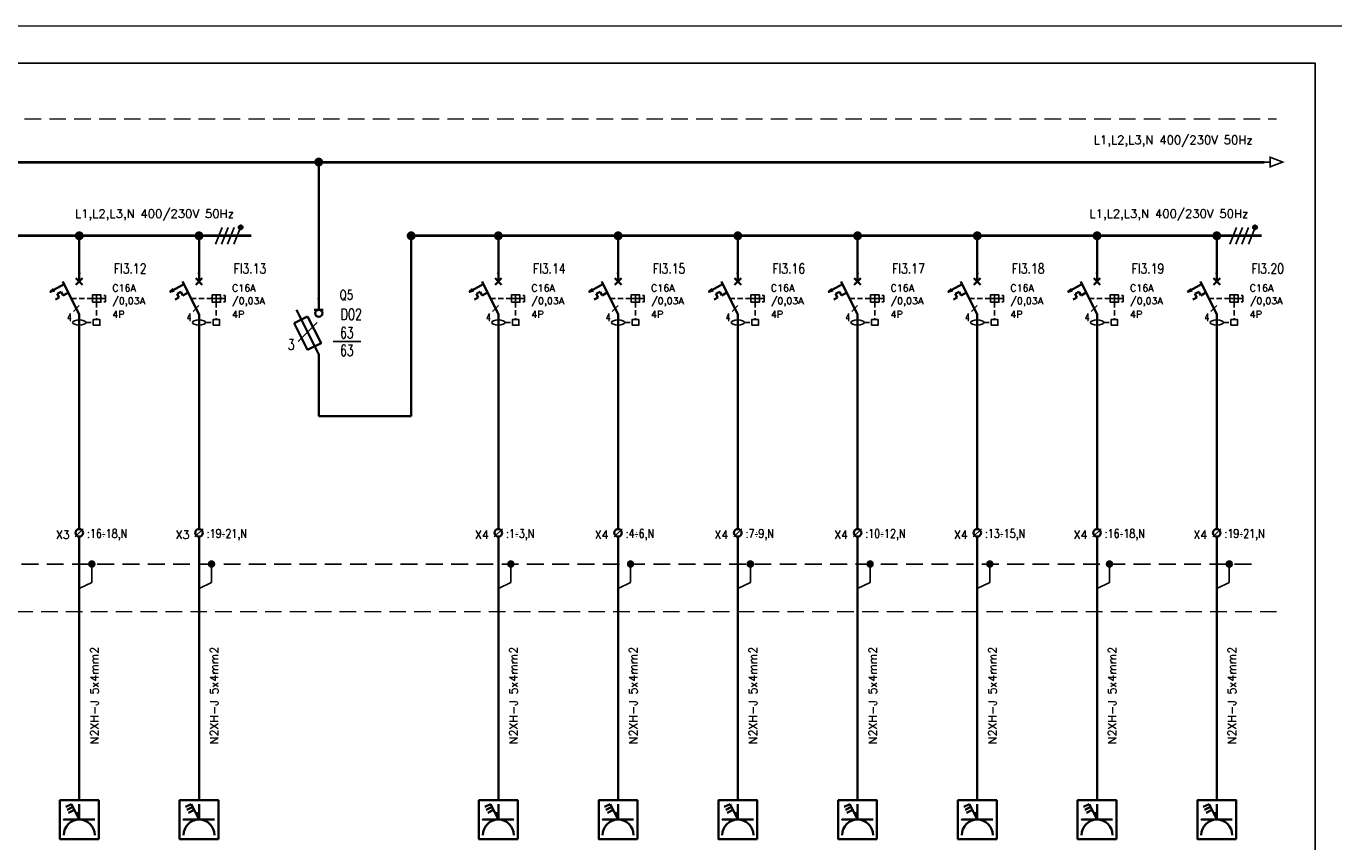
# Model space of a CAD drawing. Extents: x 45023 to 80158, y -8440 to -2500.
# Tile 7 of 14: x 58360 to 63288, y -5577 to -2500. Entities that reach past the tile are written whole.
import ezdxf
from ezdxf.enums import TextEntityAlignment as Align

# ---------------------------------------------------------------- set-up
doc = ezdxf.new("R2010")
doc.units = 0
doc.header["$MEASUREMENT"] = 0
for name, pattern in [('CONTINUA', [0]), ('DASHEDX2', [1.5, 1, -0.5]), ('HIDDEN', [9.525, 6.35, -3.175]), ('HIDDEN2', [0.1875, 0.125, -0.0625])]:
    doc.linetypes.add(name, pattern=pattern)
for name, color, linetype, lineweight in [('15-240', 240, 'Continuous', 35), ('15-7', 7, 'Continuous', 40), ('DEFAULT', 7, 'Continuous', 0), ('ele_aparat', 5, 'Continuous', 30), ('SIE_DG_PRESE', 10, 'Continuous', 35), ('TORY_GŁÓWNE', 7, 'Continuous', 40)]:
    doc.layers.add(name, color=color, linetype=linetype, lineweight=lineweight)
for name, color, linetype in [('15-6', 6, 'Continuous'), ('6', 6, 'Continuous'), ('Elektryka', 5, 'Continuous'), ('R-RAM', 10, 'Continuous'), ('RICEZIONE', 7, 'Continuous'), ('RYSUNEK', 7, 'Continuous')]:
    doc.layers.add(name, color=color, linetype=linetype)
doc.styles.add('BIPSIMPL', font='simplex.shx')
doc.styles.add('P3', font='simplex.shx', dxfattribs={"width": 0.95})
doc.styles.add('ROMANS', font='romans', dxfattribs={"height": 3})

# ---------------------------------------------------------------- blocks, each defined once
blk = doc.blocks.new('030201')
at = {"color": 6, "const_width": 0.185}
blk.add_lwpolyline([(-0.093, 0, 1), (0.093, 0, 1)], format="xyb", close=True, dxfattribs=at)
at = {"color": 3}
blk.add_point((0, 0), dxfattribs=at)
at = {"linetype": 'Continuous', "style": 'ROMANS', "flags": 3}
blk.add_attdef('NRSYMB', text='', height=0.4, dxfattribs=at).set_placement((0.336, 2.427), align=Align.MIDDLE)
blk.add_attdef('NAZWA', (-2.451, 0.936), '', height=1, dxfattribs=at)
blk = doc.blocks.new('072109')
at = {"layer": '15-240', "linetype": 'Continuous'}
for p, q in [((0, 0), (0, -0.5)), ((0, -2.5), (-1, -0.5)), ((-0.2, -0.5), (0.2, -0.5)), ((-1.1, -1.1), (-0.5, -0.8)), ((-1.1, -1.1), (-0.5, -2.3)), ((0, -2.5), (0, -3))]:
    blk.add_line(p, q, dxfattribs=at)
blk.add_lwpolyline([(-0.5, -2.3), (0.1, -2), (-0.5, -0.8)], dxfattribs=at)
blk.add_circle((0, -0.66), 0.16, dxfattribs=at)
blk.add_point((0, 0), dxfattribs=at)
at = {"layer": '15-6', "linetype": 'Continuous', "style": 'ROMANS', "flags": 3}
blk.add_attdef('NRSYMB', text='', height=0.4, dxfattribs=at).set_placement((0.25, 2.519), align=Align.MIDDLE)
blk.add_attdef('NAZWA', (-2.386, 0.707), '', height=1, dxfattribs=at)
at = {"layer": '15-6', "linetype": 'Continuous', "style": 'ROMANS'}
for tag, height, width, p in [('OZN', 0.6, 0.8, (-1.346, -0.789)), ('KOD', 0.4, 0.7, (-0.798, -2.506))]:
    blk.add_attdef(tag, text='', height=height, dxfattribs=dict(at, width=width)).set_placement(p, align=Align.RIGHT)
at = {"layer": '15-6', "linetype": 'Continuous', "style": 'ROMANS', "width": 0.7, "flags": 4}
for tag, p in [('ZB1', (0.394, -0.685)), ('ZB2', (0.235, -2.675))]:
    blk.add_attdef(tag, p, '', height=0.4, dxfattribs=at)
for tag, p in [('IW', (1.298, -1.253)), ('IPD', (1.323, -1.847))]:
    blk.add_attdef(tag, text='', height=0.3, dxfattribs=at).set_placement(p, align=Align.MIDDLE)
blk = doc.blocks.new('SU0213')
at = {"layer": '15-240', "linetype": 'Continuous'}
for p, q in [((0, -0.279), (0, 0)), ((0, -1), (0, -0.721))]:
    blk.add_line(p, q, dxfattribs=at)
at = {"layer": '15-240', "linetype": 'Continuous', "lineweight": 20}
blk.add_line((-0.234, -0.734), (0.234, -0.266), dxfattribs=at)
at = {"layer": '15-240', "linetype": 'Continuous'}
blk.add_circle((0, -0.5), 0.221, dxfattribs=at)
at = {"linetype": 'Continuous', "lineweight": 20, "style": 'ROMANS', "flags": 3}
blk.add_attdef('NRSYMB', text='', height=0.4, dxfattribs=at).set_placement((-0.125, 2.341), align=Align.MIDDLE)
at = {"lineweight": 20, "style": 'ROMANS', "flags": 3}
blk.add_attdef('NAZWA', (-2.405, 0.543), '', height=1, dxfattribs=at)
at = {"color": 1, "lineweight": 20, "style": 'ROMANS', "width": 0.8}
blk.add_attdef('LISTWA', text='', height=0.6, dxfattribs=at).set_placement((-0.555, -0.714), align=Align.RIGHT)
at = {"color": 0, "lineweight": 20, "style": 'ROMANS', "width": 0.8}
blk.add_attdef('ZACISK', (0.445, -0.664), '', height=0.5, dxfattribs=at)
blk = doc.blocks.new('ele_aparat_2P_003A_B16A')
at = {"color": 7, "linetype": 'DASHEDX2', "lineweight": 25, "ltscale": 5}
for p, q in [((12.3, -16), (-7.4, -16)), ((16.3, -19.5), (16.3, -35.9)), ((6.3, -38.6), (13.2, -38.6))]:
    blk.add_line(p, q, dxfattribs=at)
at = {"color": 7, "lineweight": 25}
for p, q in [((12.3, -16), (20.3, -16)), ((16.3, -12.6), (16.3, -19.5)), ((19.4, -16), (24.7, -16)), ((24.7, -13.1), (23, -13.1)), ((24.7, -19), (23, -19)), ((24.7, -16), (24.7, -13.1)), ((24.7, -16), (24.7, -19))]:
    blk.add_line(p, q, dxfattribs=at)
for points in [[(12.3, -19.5), (20.3, -19.5), (20.3, -12.6), (12.3, -12.6)], [(13.2, -41.2), (19.4, -41.2), (19.4, -35.9), (13.2, -35.9)]]:
    blk.add_lwpolyline(points, close=True, dxfattribs=at)
blk.add_ellipse((0, -38.6), major_axis=(-6.27, 0), ratio=0.380518, dxfattribs=at)
at = {"layer": '15-240'}
for p, q in [((0, -30.9), (-15.4, 0)), ((-3.1, -3.1), (3.1, 3.1)), ((3.1, -3.1), (-3.1, 3.1)), ((0, 7.7), (0, 0)), ((-26.9, -9.6), (-27.6, -9.8)), ((-27.5, -9.8), (-24.2, -6.8)), ((-27.5, -9.8), (-24, -7.3)), ((-27.5, -9.8), (-23.5, -8)), ((-14.3, -2.3), (-27.3, -9.8)), ((-27.3, -9.8), (-23.3, -8.5)), ((-23.2, -8.5), (-24.1, -7)), ((-23.3, -7.3), (-23.3, -7.3)), ((-20.7, -11.5), (-17, -9.6)), ((-20.7, -11.5), (-18.9, -14.9)), ((-17, -9.6), (-15.1, -13)), ((-10.2, -10.4), (-15.1, -13)), ((-22.4, -17), (-18.9, -14.9)), ((0, -30.9), (0, -38.6))]:
    blk.add_line(p, q, dxfattribs=at)
at = {"layer": '15-240', "linetype": 'Continuous'}
blk.add_point((0, 7.7), dxfattribs=at)

msp = doc.modelspace()

# ---------------------------------------------------------------- hatches: boundary and pattern name
at = {"layer": 'RYSUNEK'}
for points in [[(58618.2, -4529.3, 1), (58596.2, -4529.3, 1)], [(59069.4, -4529.3, 1), (59047.5, -4529.3, 1)], [(60197.6, -4529.3, 1), (60175.6, -4529.3, 1)], [(60648.8, -4529.3, 1), (60626.8, -4529.3, 1)], [(61100.1, -4529.3, 1), (61078.1, -4529.3, 1)], [(61551.3, -4529.3, 1), (61529.3, -4529.3, 1)], [(62002.6, -4529.3, 1), (61980.6, -4529.3, 1)], [(62453.8, -4529.3, 1), (62431.8, -4529.3, 1)], [(62905.1, -4529.3, 1), (62883.1, -4529.3, 1)]]:
    msp.add_hatch(color=256, dxfattribs=at).paths.add_polyline_path(points)
at = {"layer": 'TORY_GŁÓWNE', "linetype": 'Continuous'}
for points in [[(59162, -3258.7, -1), (59174.3, -3258.7, -1)], [(62985.1, -3258.7, -1), (62997.4, -3258.7, -1)], [(59162, -3259.5, -1), (59174.3, -3259.5, -1)], [(62985.1, -3259.5, -1), (62997.4, -3259.5, -1)]]:
    msp.add_hatch(color=256, dxfattribs=at).paths.add_polyline_path(points)

# ---------------------------------------------------------------- linework, layer by layer
at = {"color": 0, "linetype": 'ByBlock'}
for p, q in [((59098.8, -3259.7, 0), (59073.5, -3322.7, 0)), ((59121.3, -3259.7, 0), (59096, -3322.7, 0)), ((59143.7, -3259.7, 0), (59118.5, -3322.7, 0)), ((59168.2, -3259.7, 0), (59142.9, -3322.7, 0)), ((62921.9, -3259.7, 0), (62896.7, -3322.7, 0)), ((62944.4, -3259.7, 0), (62919.1, -3322.7, 0)), ((62966.8, -3259.7, 0), (62941.6, -3322.7, 0)), ((62991.3, -3259.7, 0), (62966.1, -3322.7, 0))]:
    msp.add_line(p, q, dxfattribs=at)
at = {"linetype": 'Continuous'}
for p, q in [((58607.2, -4529.3, 0), (58607.2, -4599.6, 0)), ((59058.5, -4529.3, 0), (59058.5, -4599.6, 0)), ((60186.6, -4529.3, 0), (60186.6, -4599.6, 0)), ((60637.8, -4529.3, 0), (60637.8, -4599.6, 0)), ((61089.1, -4529.3, 0), (61089.1, -4599.6, 0)), ((61540.3, -4529.3, 0), (61540.3, -4599.6, 0)), ((61991.6, -4529.3, 0), (61991.6, -4599.6, 0)), ((62442.8, -4529.3, 0), (62442.8, -4599.6, 0)), ((62894.1, -4529.3, 0), (62894.1, -4599.6, 0)), ((58560.1, -4622.2, 0), (58607.2, -4599.6, 0)), ((59011.3, -4622.2, 0), (59058.5, -4599.6, 0)), ((60139.4, -4622.2, 0), (60186.6, -4599.6, 0)), ((60590.7, -4622.2, 0), (60637.8, -4599.6, 0)), ((61041.9, -4622.2, 0), (61089.1, -4599.6, 0)), ((61493.2, -4622.2, 0), (61540.3, -4599.6, 0)), ((61944.4, -4622.2, 0), (61991.6, -4599.6, 0)), ((62395.7, -4622.2, 0), (62442.8, -4599.6, 0)), ((62846.9, -4622.2, 0), (62894.1, -4599.6, 0))]:
    msp.add_line(p, q, dxfattribs=at)
at = {"elevation": 0}
msp.add_lwpolyline([(55203.1, -8300.4), (63218.2, -8300.4), (63218.2, -2640.4), (55203.1, -2640.4)], close=True, dxfattribs=at)
at = {"layer": '15-240'}
for p, q in [((59462.6, -3570.1, 0), (59462.6, -3013.1, 0.1)), ((58560.1, -3463.9, 0), (58560.1, -3291.2, 0)), ((59011.3, -3463.9, 0), (59011.3, -3291.2, 0)), ((59810.8, -3971.1, 0), (59810.8, -3291.2, 0)), ((60139.4, -3463.9, 0), (60139.4, -3291.2, 0)), ((60590.7, -3463.9, 0), (60590.7, -3291.2, 0)), ((61041.9, -3463.9, 0), (61041.9, -3291.2, 0)), ((61493.2, -3463.9, 0), (61493.2, -3291.2, 0)), ((61944.4, -3463.9, 0), (61944.4, -3291.2, 0)), ((62395.7, -3463.9, 0), (62395.7, -3291.2, 0)), ((62846.9, -3463.9, 0), (62846.9, -3291.2, 0)), ((58560.1, -3709.8, 0.1), (58560.1, -3587.4, 0)), ((59011.3, -3709.8, 0.1), (59011.3, -3587.4, 0)), ((60139.4, -3709.8, 0.1), (60139.4, -3587.4, 0)), ((60590.7, -3709.8, 0.1), (60590.7, -3587.4, 0)), ((61041.9, -3709.8, 0.1), (61041.9, -3587.4, 0)), ((61493.2, -3709.8, 0.1), (61493.2, -3587.4, 0)), ((61944.4, -3709.8, 0.1), (61944.4, -3587.4, 0)), ((62395.7, -3709.8, 0.1), (62395.7, -3587.4, 0)), ((62846.9, -3709.8, 0.1), (62846.9, -3587.4, 0)), ((58560.1, -3709.8, 0.1), (58560.1, -3999.2, 0)), ((59011.3, -3709.8, 0.1), (59011.3, -3999.2, 0)), ((59462.6, -3738.8, 0), (59462.6, -3971.1, 0)), ((60139.4, -3709.8, 0.1), (60139.4, -3999.2, 0)), ((60590.7, -3709.8, 0.1), (60590.7, -3999.2, 0)), ((61041.9, -3709.8, 0.1), (61041.9, -3999.2, 0)), ((61493.2, -3709.8, 0.1), (61493.2, -3999.2, 0)), ((61944.4, -3709.8, 0.1), (61944.4, -3999.2, 0)), ((62395.7, -3709.8, 0.1), (62395.7, -3999.2, 0)), ((62846.9, -3709.8, 0.1), (62846.9, -3999.2, 0)), ((59462.6, -3971.1, 0), (59810.8, -3971.1, 0)), ((58560.1, -3999.2, 0), (58560.1, -4397.3, 0)), ((58560.1, -4009.7, 0), (58560.1, -4107.4, 0)), ((59011.3, -3999.2, 0), (59011.3, -4397.3, 0)), ((59011.3, -4009.7, 0), (59011.3, -4107.4, 0)), ((60139.4, -3999.2, 0), (60139.4, -4397.3, 0)), ((60139.4, -4009.7, 0), (60139.4, -4107.4, 0)), ((60590.7, -3999.2, 0), (60590.7, -4397.3, 0)), ((60590.7, -4009.7, 0), (60590.7, -4107.4, 0)), ((61041.9, -3999.2, 0), (61041.9, -4397.3, 0)), ((61041.9, -4009.7, 0), (61041.9, -4107.4, 0)), ((61493.2, -3999.2, 0), (61493.2, -4397.3, 0)), ((61493.2, -4009.7, 0), (61493.2, -4107.4, 0)), ((61944.4, -3999.2, 0), (61944.4, -4397.3, 0)), ((61944.4, -4009.7, 0), (61944.4, -4107.4, 0)), ((62395.7, -3999.2, 0), (62395.7, -4397.3, 0)), ((62395.7, -4009.7, 0), (62395.7, -4107.4, 0)), ((62846.9, -3999.2, 0), (62846.9, -4397.3, 0)), ((62846.9, -4009.7, 0), (62846.9, -4107.4, 0)), ((58560.1, -4426.1, 0), (58560.1, -4753.1, -0.1)), ((59011.3, -4426.1, 0), (59011.3, -4753.1, -0.1)), ((60139.4, -4426.1, 0), (60139.4, -4753.1, -0.1)), ((60590.7, -4426.1, 0), (60590.7, -4753.1, -0.1)), ((61041.9, -4426.1, 0), (61041.9, -4753.1, -0.1)), ((61493.2, -4426.1, 0), (61493.2, -4753.1, -0.1)), ((61944.4, -4426.1, 0), (61944.4, -4753.1, -0.1)), ((62395.7, -4426.1, 0), (62395.7, -4753.1, -0.1)), ((62846.9, -4426.1, 0), (62846.9, -4753.1, -0.1)), ((58560.1, -4743.2, -0.1), (58560.1, -5420.3, -0.1)), ((59011.3, -4743.2, -0.1), (59011.3, -5420.3, -0.1)), ((60139.4, -4743.2, -0.1), (60139.4, -5420.3, -0.1)), ((60590.7, -4743.2, -0.1), (60590.7, -5420.3, -0.1)), ((61041.9, -4743.2, -0.1), (61041.9, -5420.3, -0.1)), ((61493.2, -4743.2, -0.1), (61493.2, -5420.3, -0.1)), ((61944.4, -4743.2, -0.1), (61944.4, -5420.3, -0.1)), ((62395.7, -4743.2, -0.1), (62395.7, -5420.3, -0.1)), ((62846.9, -4743.2, -0.1), (62846.9, -5420.3, -0.1))]:
    msp.add_line(p, q, dxfattribs=at)
at = {"layer": '15-6'}
for p, q in [((58538.2, -3576.3, 0), (58560, -3554.4, 0)), ((58989.4, -3576.3, 0), (59011.2, -3554.4, 0)), ((60117.5, -3576.3, 0), (60139.4, -3554.4, 0)), ((60568.8, -3576.3, 0), (60590.6, -3554.4, 0)), ((61020, -3576.3, 0), (61041.9, -3554.4, 0)), ((61471.3, -3576.3, 0), (61493.1, -3554.4, 0)), ((61922.5, -3576.3, 0), (61944.4, -3554.4, 0)), ((62373.8, -3576.3, 0), (62395.6, -3554.4, 0)), ((62825, -3576.3, 0), (62846.9, -3554.4, 0)), ((59456.2, -3618.6, 0), (59384.6, -3690.2, 0))]:
    msp.add_line(p, q, dxfattribs=at)
at = {"layer": '15-6', "lineweight": 25}
msp.add_line((59517.1, -3690.4, 0), (59620.8, -3690.4, 0), dxfattribs=at)
at = {"layer": '15-7', "color": 5}
for p, q in [((55338.2, -3013.1, 0), (63025, -3013.1, 0)), ((59208.1, -3291.2, 0), (55975.2, -3291.2, 0)), ((63015.6, -3291.2, 0), (59810.8, -3291.2, 0))]:
    msp.add_line(p, q, dxfattribs=at)
at = {"layer": '15-7', "color": 5, "const_width": 6, "elevation": 0}
msp.add_lwpolyline([(63025, -3013.1), (63048.5, -3013.1), (63048.5, -2995.1), (63095.5, -3013.1), (63048.5, -3031), (63048.5, -3013.1)], dxfattribs=at)
at = {"layer": 'DEFAULT', "color": 7, "linetype": 'HIDDEN2', "lineweight": 20, "ltscale": 500}
for p, q in [((55259.9, -2849.5, 0), (63072.5, -2849.5, 0)), ((63072.5, -4709.8, 0), (55259.9, -4709.8, 0))]:
    msp.add_line(p, q, dxfattribs=at)
at = {"layer": 'R-RAM', "color": 8, "lineweight": 9, "ltscale": 20, "elevation": 0}
msp.add_lwpolyline([(54958.2, -8440.4), (63358.2, -8440.4), (63358.2, -2500.4), (54958.2, -2500.4)], close=True, dxfattribs=at)
at = {"layer": 'RYSUNEK'}
for centre in [(58607.2, -4529.3, 0), (59058.5, -4529.3, 0), (60186.6, -4529.3, 0), (60637.8, -4529.3, 0), (61089.1, -4529.3, 0), (61540.3, -4529.3, 0), (61991.6, -4529.3, 0), (62442.8, -4529.3, 0), (62894.1, -4529.3, 0)]:
    msp.add_circle(centre, 11, dxfattribs=at)
at = {"layer": 'SIE_DG_PRESE', "linetype": 'CONTINUA', "elevation": -0.1, "flags": 128}
for points in [[(58633.2, -5566.6), (58633.2, -5420.3), (58486.9, -5420.3), (58486.9, -5566.6), (58633.2, -5566.6)], [(59084.4, -5566.6), (59084.4, -5420.3), (58938.2, -5420.3), (58938.2, -5566.6), (59084.4, -5566.6)], [(60212.6, -5566.6), (60212.6, -5420.3), (60066.3, -5420.3), (60066.3, -5566.6), (60212.6, -5566.6)], [(60663.8, -5566.6), (60663.8, -5420.3), (60517.6, -5420.3), (60517.6, -5566.6), (60663.8, -5566.6)], [(61115.1, -5566.6), (61115.1, -5420.3), (60968.8, -5420.3), (60968.8, -5566.6), (61115.1, -5566.6)], [(61566.3, -5566.6), (61566.3, -5420.3), (61420.1, -5420.3), (61420.1, -5566.6), (61566.3, -5566.6)], [(62017.6, -5566.6), (62017.6, -5420.3), (61871.3, -5420.3), (61871.3, -5566.6), (62017.6, -5566.6)], [(62468.8, -5566.6), (62468.8, -5420.3), (62322.6, -5420.3), (62322.6, -5566.6), (62468.8, -5566.6)], [(62920.1, -5566.6), (62920.1, -5420.3), (62773.8, -5420.3), (62773.8, -5566.6), (62920.1, -5566.6)]]:
    msp.add_lwpolyline(points, dxfattribs=at)
at = {"layer": 'SIE_DG_PRESE', "elevation": -0.1}
for points in [[(58618.6, -5493.4), (58501.6, -5493.4), (58560.1, -5493.4), (58560.1, -5434.9)], [(58530.8, -5434.9), (58509, -5445.8)], [(58536.2, -5445.8), (58514.4, -5456.7)], [(58541.6, -5456.6), (58519.8, -5467.5)], [(58560.1, -5493.4), (58530.8, -5434.9)], [(59069.8, -5493.4), (58952.8, -5493.4), (59011.3, -5493.4), (59011.3, -5434.9)], [(58982.1, -5434.9), (58960.3, -5445.8)], [(58987.5, -5445.8), (58965.7, -5456.7)], [(58992.9, -5456.6), (58971.1, -5467.5)], [(59011.3, -5493.4), (58982.1, -5434.9)], [(60197.9, -5493.4), (60080.9, -5493.4), (60139.4, -5493.4), (60139.4, -5434.9)], [(60110.2, -5434.9), (60088.4, -5445.8)], [(60115.6, -5445.8), (60093.8, -5456.7)], [(60121, -5456.6), (60099.2, -5467.5)], [(60139.4, -5493.4), (60110.2, -5434.9)], [(60649.2, -5493.4), (60532.2, -5493.4), (60590.7, -5493.4), (60590.7, -5434.9)], [(60561.4, -5434.9), (60539.6, -5445.8)], [(60566.9, -5445.8), (60545.1, -5456.7)], [(60572.3, -5456.6), (60550.5, -5467.5)], [(60590.7, -5493.4), (60561.4, -5434.9)], [(61100.4, -5493.4), (60983.4, -5493.4), (61041.9, -5493.4), (61041.9, -5434.9)], [(61012.7, -5434.9), (60990.9, -5445.8)], [(61018.1, -5445.8), (60996.3, -5456.7)], [(61023.5, -5456.6), (61001.7, -5467.5)], [(61041.9, -5493.4), (61012.7, -5434.9)], [(61551.7, -5493.4), (61434.7, -5493.4), (61493.2, -5493.4), (61493.2, -5434.9)], [(61463.9, -5434.9), (61442.1, -5445.8)], [(61469.4, -5445.8), (61447.6, -5456.7)], [(61474.8, -5456.6), (61453, -5467.5)], [(61493.2, -5493.4), (61463.9, -5434.9)], [(62002.9, -5493.4), (61885.9, -5493.4), (61944.4, -5493.4), (61944.4, -5434.9)], [(61915.2, -5434.9), (61893.4, -5445.8)], [(61920.6, -5445.8), (61898.8, -5456.7)], [(61926, -5456.6), (61904.2, -5467.5)], [(61944.4, -5493.4), (61915.2, -5434.9)], [(62454.2, -5493.4), (62337.2, -5493.4), (62395.7, -5493.4), (62395.7, -5434.9)], [(62366.4, -5434.9), (62344.6, -5445.8)], [(62371.9, -5445.8), (62350.1, -5456.7)], [(62377.3, -5456.6), (62355.5, -5467.5)], [(62395.7, -5493.4), (62366.4, -5434.9)], [(62905.4, -5493.4), (62788.4, -5493.4), (62846.9, -5493.4), (62846.9, -5434.9)], [(62817.7, -5434.9), (62795.9, -5445.8)], [(62823.1, -5445.8), (62801.3, -5456.7)], [(62828.5, -5456.6), (62806.7, -5467.5)], [(62846.9, -5493.4), (62817.7, -5434.9)]]:
    msp.add_lwpolyline(points, dxfattribs=at)
at = {"layer": 'SIE_DG_PRESE'}
for centre in [(58560.1, -5551.9, -0.1), (59011.3, -5551.9, -0.1), (60139.4, -5551.9, -0.1), (60590.7, -5551.9, -0.1), (61041.9, -5551.9, -0.1), (61493.2, -5551.9, -0.1), (61944.4, -5551.9, -0.1), (62395.7, -5551.9, -0.1), (62846.9, -5551.9, -0.1)]:
    msp.add_arc(centre, 58.5, 0, 180, dxfattribs=at)
for points in [[(58560.1, -5493.4, -0.1), (58560.1, -5464.2, -0.1), (58545.4, -5464.2, -0.1)], [(59011.3, -5493.4, -0.1), (59011.3, -5464.2, -0.1), (58996.7, -5464.2, -0.1)], [(60139.4, -5493.4, -0.1), (60139.4, -5464.2, -0.1), (60124.8, -5464.2, -0.1)], [(60590.7, -5493.4, -0.1), (60590.7, -5464.2, -0.1), (60576.1, -5464.2, -0.1)], [(61041.9, -5493.4, -0.1), (61041.9, -5464.2, -0.1), (61027.3, -5464.2, -0.1)], [(61493.2, -5493.4, -0.1), (61493.2, -5464.2, -0.1), (61478.6, -5464.2, -0.1)], [(61944.4, -5493.4, -0.1), (61944.4, -5464.2, -0.1), (61929.8, -5464.2, -0.1)], [(62395.7, -5493.4, -0.1), (62395.7, -5464.2, -0.1), (62381.1, -5464.2, -0.1)], [(62846.9, -5493.4, -0.1), (62846.9, -5464.2, -0.1), (62832.3, -5464.2, -0.1)]]:
    msp.add_solid(points, dxfattribs=at)
at = {"layer": 'TORY_GŁÓWNE', "linetype": 'HIDDEN', "lineweight": 25, "ltscale": 10}
msp.add_line((55294.3, -4529.3, 0), (62993.9, -4529.3, 0), dxfattribs=at)
at = {"layer": 'TORY_GŁÓWNE', "linetype": 'Continuous'}
for centre in [(59168.2, -3258.7, 0), (62991.3, -3258.7, 0), (59168.2, -3259.5, 0), (62991.3, -3259.5, 0)]:
    msp.add_circle(centre, 6.15, dxfattribs=at)

# ---------------------------------------------------------------- block references
at = {"layer": '15-240', "xscale": 84.38375000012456, "yscale": 84.38375000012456, "zscale": 84.38375000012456}
msp.add_blockref('072109', (59462.6, -3527.9, 0), dxfattribs=at)
at = {"layer": '6', "color": 1, "linetype": 'Continuous', "xscale": 90.25, "yscale": 90.25, "zscale": 90.25}
for p in [(59462.6, -3013.1, 0.1), (58560.1, -3291.2, 0), (59011.3, -3291.2, 0), (59810.8, -3291.2, -0.1), (59810.8, -3291.2, -0.1), (60139.4, -3291.2, 0), (60590.7, -3291.2, 0), (61041.9, -3291.2, 0), (61493.2, -3291.2, 0), (61944.4, -3291.2, 0), (62395.7, -3291.2, 0), (62846.9, -3291.2, 0)]:
    msp.add_blockref('030201', p, dxfattribs=at)
at = {"layer": 'ele_aparat', "color": 3, "xscale": 4, "yscale": 4, "zscale": 4}
for p in [(58560.1, -3463.9, 0), (59011.3, -3463.9, 0), (60139.4, -3463.9, 0), (60590.7, -3463.9, 0), (61041.9, -3463.9, 0), (61493.2, -3463.9, 0), (61944.4, -3463.9, 0), (62395.7, -3463.9, 0), (62846.9, -3463.9, 0)]:
    msp.add_blockref('ele_aparat_2P_003A_B16A', p, dxfattribs=at)
at = {"layer": 'Elektryka', "color": 1, "linetype": 'Continuous', "lineweight": 20}
ref = msp.add_blockref('SU0213', (58560.1, -4379.1, 0), dxfattribs=dict(at, xscale=65.13432749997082, yscale=65.13432749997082, zscale=65.13432749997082))
ref.add_attrib('LISTWA', 'X3', dxfattribs={"layer": '0', "color": 1, "lineweight": 20, "height": 32, "style": 'P3', "width": 0.95}).set_placement((58523.9, -4444.2, 0), align=Align.BOTTOM_RIGHT)
ref.add_attrib('ZACISK', ':16÷18,N', (58589.1, -4430.6, 0), dxfattribs={"layer": '0', "color": 0, "lineweight": 20, "height": 32.57, "style": 'ROMANS', "width": 0.8})
ref = msp.add_blockref('SU0213', (59011.3, -4379.1, 0), dxfattribs=dict(at, xscale=65.13432749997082, yscale=65.13432749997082, zscale=65.13432749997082))
ref.add_attrib('LISTWA', 'X3', dxfattribs={"layer": '0', "color": 1, "lineweight": 20, "height": 32, "style": 'P3', "width": 0.95}).set_placement((58975.2, -4444.2, 0), align=Align.BOTTOM_RIGHT)
ref.add_attrib('ZACISK', ':19÷21,N', (59040.3, -4430.6, 0), dxfattribs={"layer": '0', "color": 0, "lineweight": 20, "height": 32.57, "style": 'ROMANS', "width": 0.8})
ref = msp.add_blockref('SU0213', (60139.4, -4379.1, 0), dxfattribs=dict(at, xscale=65.13432749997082, yscale=65.13432749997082, zscale=65.13432749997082))
ref.add_attrib('LISTWA', 'X4', dxfattribs={"layer": '0', "color": 1, "lineweight": 20, "height": 32, "style": 'P3', "width": 0.95}).set_placement((60103.3, -4444.2, 0), align=Align.BOTTOM_RIGHT)
ref.add_attrib('ZACISK', ':1÷3,N', (60168.4, -4430.6, 0), dxfattribs={"layer": '0', "color": 0, "lineweight": 20, "height": 32.57, "style": 'ROMANS', "width": 0.8})
ref = msp.add_blockref('SU0213', (60590.7, -4379.1, 0), dxfattribs=dict(at, xscale=65.13432749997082, yscale=65.13432749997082, zscale=65.13432749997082))
ref.add_attrib('LISTWA', 'X4', dxfattribs={"layer": '0', "color": 1, "lineweight": 20, "height": 32, "style": 'P3', "width": 0.95}).set_placement((60554.5, -4444.2, 0), align=Align.BOTTOM_RIGHT)
ref.add_attrib('ZACISK', ':4÷6,N', (60619.7, -4430.6, 0), dxfattribs={"layer": '0', "color": 0, "lineweight": 20, "height": 32.57, "style": 'ROMANS', "width": 0.8})
ref = msp.add_blockref('SU0213', (61041.9, -4379.1, 0), dxfattribs=dict(at, xscale=65.13432749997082, yscale=65.13432749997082, zscale=65.13432749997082))
ref.add_attrib('LISTWA', 'X4', dxfattribs={"layer": '0', "color": 1, "lineweight": 20, "height": 32, "style": 'P3', "width": 0.95}).set_placement((61005.8, -4444.2, 0), align=Align.BOTTOM_RIGHT)
ref.add_attrib('ZACISK', ':7÷9,N', (61070.9, -4430.6, 0), dxfattribs={"layer": '0', "color": 0, "lineweight": 20, "height": 32.57, "style": 'ROMANS', "width": 0.8})
ref = msp.add_blockref('SU0213', (61493.2, -4379.1, 0), dxfattribs=dict(at, xscale=65.13432749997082, yscale=65.13432749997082, zscale=65.13432749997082))
ref.add_attrib('LISTWA', 'X4', dxfattribs={"layer": '0', "color": 1, "lineweight": 20, "height": 32, "style": 'P3', "width": 0.95}).set_placement((61457, -4444.2, 0), align=Align.BOTTOM_RIGHT)
ref.add_attrib('ZACISK', ':10÷12,N', (61522.2, -4430.6, 0), dxfattribs={"layer": '0', "color": 0, "lineweight": 20, "height": 32.57, "style": 'ROMANS', "width": 0.8})
ref = msp.add_blockref('SU0213', (61944.4, -4379.1, 0), dxfattribs=dict(at, xscale=65.13432749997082, yscale=65.13432749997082, zscale=65.13432749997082))
ref.add_attrib('LISTWA', 'X4', dxfattribs={"layer": '0', "color": 1, "lineweight": 20, "height": 32, "style": 'P3', "width": 0.95}).set_placement((61908.3, -4444.2, 0), align=Align.BOTTOM_RIGHT)
ref.add_attrib('ZACISK', ':13÷15,N', (61973.4, -4430.6, 0), dxfattribs={"layer": '0', "color": 0, "lineweight": 20, "height": 32.57, "style": 'ROMANS', "width": 0.8})
ref = msp.add_blockref('SU0213', (62395.7, -4379.1, 0), dxfattribs=dict(at, xscale=65.13432749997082, yscale=65.13432749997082, zscale=65.13432749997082))
ref.add_attrib('LISTWA', 'X4', dxfattribs={"layer": '0', "color": 1, "lineweight": 20, "height": 32, "style": 'P3', "width": 0.95}).set_placement((62359.5, -4444.2, 0), align=Align.BOTTOM_RIGHT)
ref.add_attrib('ZACISK', ':16÷18,N', (62424.7, -4430.6, 0), dxfattribs={"layer": '0', "color": 0, "lineweight": 20, "height": 32.57, "style": 'ROMANS', "width": 0.8})
ref = msp.add_blockref('SU0213', (62846.9, -4379.1, 0), dxfattribs=dict(at, xscale=65.13432749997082, yscale=65.13432749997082, zscale=65.13432749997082))
ref.add_attrib('LISTWA', 'X4', dxfattribs={"layer": '0', "color": 1, "lineweight": 20, "height": 32, "style": 'P3', "width": 0.95}).set_placement((62810.8, -4444.2, 0), align=Align.BOTTOM_RIGHT)
ref.add_attrib('ZACISK', ':19÷21,N', (62875.9, -4430.6, 0), dxfattribs={"layer": '0', "color": 0, "lineweight": 20, "height": 32.57, "style": 'ROMANS', "width": 0.8})

# ---------------------------------------------------------------- texts
at = {"color": 7, "ltscale": 20, "style": 'ROMANS'}
for s, p in [('C16A', (58684.4, -3501.4, -0.1)), ('C16A', (59135.7, -3501.4, -0.1)), ('C16A', (60263.8, -3501.4, -0.1)), ('C16A', (60715, -3501.4, -0.1)), ('C16A', (61166.3, -3501.4, -0.1)), ('C16A', (61617.5, -3501.4, -0.1)), ('C16A', (62068.8, -3501.4, -0.1)), ('C16A', (62520, -3501.4, -0.1)), ('C16A', (62971.3, -3501.4, -0.1)), ('/0,03A', (58684.4, -3549.7, -0.1)), ('/0,03A', (59135.7, -3549.7, -0.1)), ('/0,03A', (60263.8, -3549.7, -0.1)), ('/0,03A', (60715, -3549.7, -0.1)), ('/0,03A', (61166.3, -3549.7, -0.1)), ('/0,03A', (61617.5, -3549.7, -0.1)), ('/0,03A', (62068.8, -3549.7, -0.1)), ('/0,03A', (62520, -3549.7, -0.1)), ('/0,03A', (62971.3, -3549.7, -0.1)), ('4P', (58684.4, -3600.6, -0.1)), ('4P', (59135.7, -3600.6, -0.1)), ('4P', (60263.8, -3600.6, -0.1)), ('4P', (60715, -3600.6, -0.1)), ('4P', (61166.3, -3600.6, -0.1)), ('4P', (61617.5, -3600.6, -0.1)), ('4P', (62068.8, -3600.6, -0.1)), ('4P', (62520, -3600.6, -0.1)), ('4P', (62971.3, -3600.6, -0.1))]:
    msp.add_text(s, height=26.26, dxfattribs=at).set_placement(p)
for p in [(58632.6, -4841.3, -0.1), (59083.9, -4841.3, -0.1), (60212, -4841.3, -0.1), (60663.3, -4841.3, -0.1), (61114.5, -4841.3, -0.1), (61565.8, -4841.3, -0.1), (62017, -4841.3, -0.1), (62468.3, -4841.3, -0.1), (62919.5, -4841.3, -0.1)]:
    msp.add_text('N2XH-J 5x4mm2', height=30.719, rotation=90, dxfattribs=at).set_placement(p, align=Align.RIGHT)
at = {"layer": '15-6', "style": 'BIPSIMPL', "width": 0.7}
for s, height, p in [('4', 28.9, (58531.5, -3612.9, 0)), ('4', 28.9, (58982.8, -3612.9, 0)), ('4', 28.9, (60110.9, -3612.9, 0)), ('4', 28.9, (60562.2, -3612.9, 0)), ('4', 28.9, (61013.4, -3612.9, 0)), ('4', 28.9, (61464.7, -3612.9, 0)), ('4', 28.9, (61915.9, -3612.9, 0)), ('4', 28.9, (62367.2, -3612.9, 0)), ('4', 28.9, (62818.4, -3612.9, 0)), ('3', 40, (59370.5, -3721.6, 0))]:
    msp.add_text(s, height=height, dxfattribs=at).set_placement(p, align=Align.RIGHT)
at = {"layer": '15-6', "lineweight": 25, "style": 'ROMANS', "width": 0.7}
for s, p in [('DO2', (59585.2, -3608.7, 0)), ('63', (59568.3, -3678.2, 0)), ('63', (59568.3, -3744.8, 0))]:
    msp.add_text(s, height=42.5, dxfattribs=at).set_placement(p, align=Align.CENTER)
at = {"layer": 'RICEZIONE', "style": 'ROMANS'}
for p in [(62682.6, -2931.9, 0.1), (58843.1, -3210, 0.1), (62666.2, -3210, 0.1)]:
    msp.add_text('L1,L2,L3,N 400/230V 50Hz', height=32.185, dxfattribs=at).set_placement(p, align=Align.MIDDLE)
at = {"layer": 'TORY_GŁÓWNE', "color": 2, "lineweight": 30, "ltscale": 15, "style": 'P3', "width": 0.8}
for s, height, p in [('FI3.12', 37.45, (58690.3, -3433.6, -0.1)), ('FI3.13', 37.45, (59141.6, -3433.6, -0.1)), ('FI3.14', 37.45, (60269.7, -3433.6, -0.1)), ('FI3.15', 37.45, (60720.9, -3433.6, -0.1)), ('FI3.16', 37.45, (61172.2, -3433.6, -0.1)), ('FI3.17', 37.45, (61623.4, -3433.6, -0.1)), ('FI3.18', 37.45, (62074.7, -3433.6, -0.1)), ('FI3.19', 37.45, (62525.9, -3433.6, -0.1)), ('FI3.20', 37.45, (62977.2, -3433.6, -0.1)), ('Q5', 35.58, (59541.3, -3532.2, 0))]:
    msp.add_text(s, height=height, dxfattribs=at).set_placement(p)

doc.saveas('drawing.dxf')
